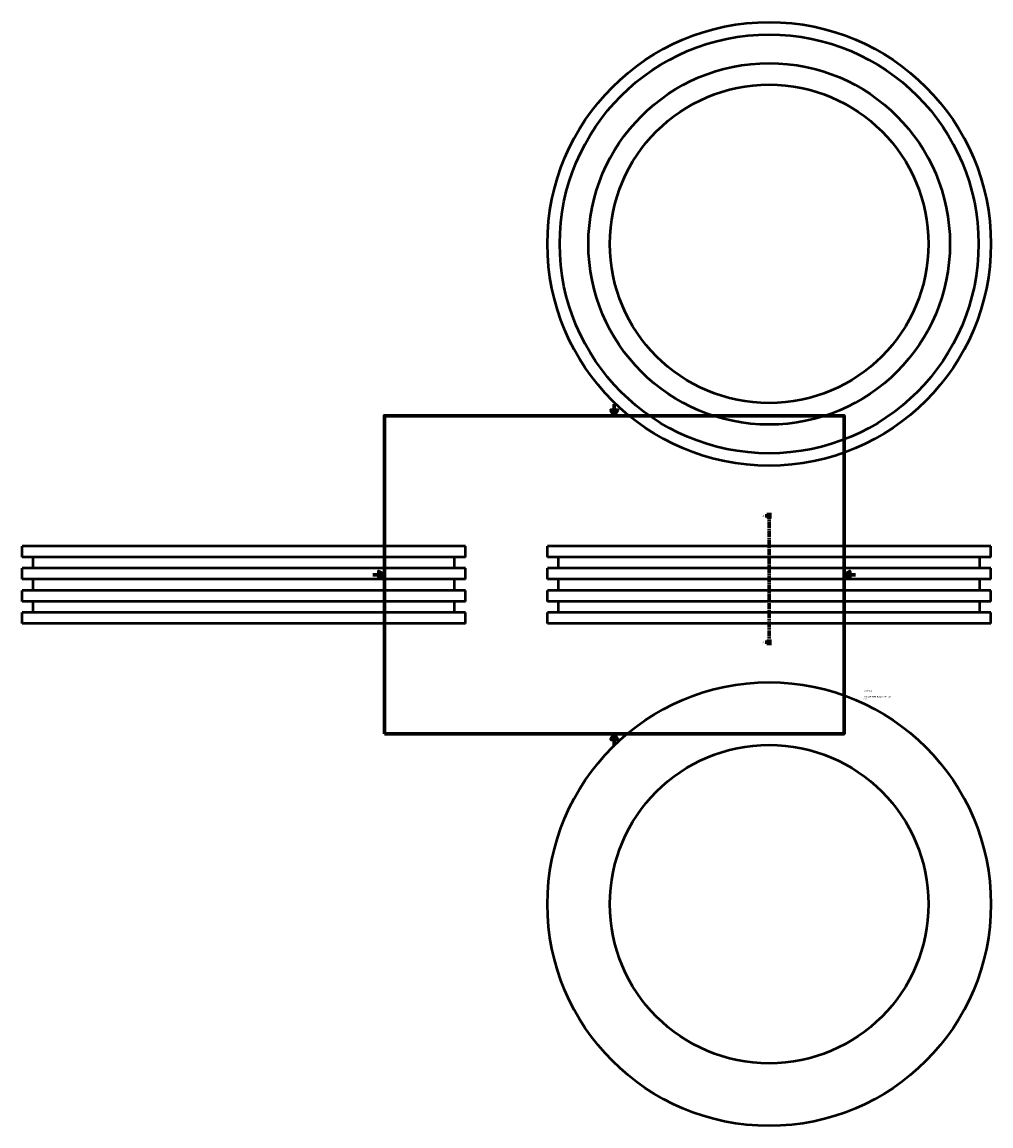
# Model space of a CAD drawing. Header units: millimetres. Extents: x -612 to 2060, y -663 to 1260.
# Tile 1 of 4: x -612 to 1077, y -663 to 1260. Entities that reach past the tile are written whole.
import ezdxf

# ---------------------------------------------------------------- set-up
doc = ezdxf.new("R2010")
doc.units = ezdxf.units.MM
doc.linetypes.add('CHAIN', pattern=[0.3543, 0.2362, -0.0295, 0.0591, -0.0295])
for name, color, linetype, lineweight in [('Border (ISO)', 7, 'Continuous', 70), ('Section Line (ISO)', 7, 'CHAIN', 70), ('Title (ISO)', 7, 'Continuous', 50), ('Visible (ISO)', 7, 'Continuous', 50)]:
    doc.layers.add(name, color=color, linetype=linetype, lineweight=lineweight)
doc.styles.add('Label Text (ISO)', font='tahoma.ttf')
doc.styles.add('Note Text (ISO)', font='tahoma.ttf')

# ---------------------------------------------------------------- blocks, each defined once
blk = doc.blocks.new('Borders Default Border')
at = {"layer": 'Border (ISO)'}
for p, q in [((70.1, 574), (70.1, 576.9)), ((140.2, 574), (140.2, 576.9)), ((210.2, 574), (210.2, 576.9)), ((280.3, 574), (280.3, 576.9)), ((350.4, 574), (350.4, 576.9)), ((490.6, 574), (490.6, 576.9)), ((560.7, 574), (560.7, 576.9)), ((630.8, 574), (630.8, 576.9)), ((700.8, 574), (700.8, 576.9)), ((770.9, 574), (770.9, 576.9)), ((20, 519.7), (17.1, 519.7)), ((821, 519.7), (823.9, 519.7)), ((20, 445.5), (17.1, 445.5)), ((821, 445.5), (823.9, 445.5)), ((20, 371.2), (17.1, 371.2)), ((821, 371.2), (823.9, 371.2)), ((20, 222.7), (17.1, 222.7)), ((821, 222.7), (823.9, 222.7)), ((20, 148.5), (17.1, 148.5)), ((821, 148.5), (823.9, 148.5)), ((20, 74.3), (17.1, 74.3)), ((821, 74.3), (823.9, 74.3)), ((70.1, 20), (70.1, 17.1)), ((140.2, 20), (140.2, 17.1)), ((210.2, 20), (210.2, 17.1)), ((280.3, 20), (280.3, 17.1)), ((350.4, 20), (350.4, 17.1)), ((490.6, 20), (490.6, 17.1)), ((560.7, 20), (560.7, 17.1)), ((630.8, 20), (630.8, 17.1)), ((700.8, 20), (700.8, 17.1)), ((770.9, 20), (770.9, 17.1))]:
    blk.add_line(p, q, dxfattribs=at)
at = {"layer": 'Border (ISO)', "flags": 128}
for points in [[(420.5, 594), (420.5, 574), (414.7, 584), (426.3, 584), (420.5, 574)], [(20, 20), (20, 574), (821, 574), (821, 20), (20, 20)], [(0, 297), (20, 297), (10, 302.8), (10, 291.2), (20, 297)], [(841, 297), (821, 297), (831, 302.8), (831, 291.2), (821, 297)], [(420.5, 0), (420.5, 20), (414.7, 10), (426.3, 10), (420.5, 20)]]:
    blk.add_lwpolyline(points, dxfattribs=at)
at = {"layer": 'Border (ISO)', "color": 232, "true_color": 0xca0064, "char_height": 2.5, "attachment_point": 7, "style": 'Note Text (ISO)'}
for s, insert in [('1', (34.5, 574.4)), ('2', (104.4, 574.4)), ('3', (174.4, 574.3)), ('4', (244.4, 574.4)), ('5', (314.6, 574.3)), ('6', (384.7, 574.3)), ('7', (454.8, 574.4)), ('8', (524.8, 574.3)), ('9', (594.9, 574.4)), ('10', (664.3, 574.3)), ('11', (734.4, 574.4)), ('12', (804.5, 574.4)), ('A', (17.3, 555.6)), ('A', (821.6, 555.6)), ('B', (17.6, 481.4)), ('B', (821.9, 481.4)), ('C', (17.4, 407.1)), ('C', (821.7, 407.1)), ('D', (17.4, 332.9)), ('D', (821.7, 332.9)), ('E', (17.6, 258.6)), ('E', (821.9, 258.6)), ('F', (17.7, 184.4)), ('F', (822, 184.4)), ('G', (17.3, 110.1)), ('G', (821.6, 110.1)), ('H', (17.4, 35.9)), ('H', (821.7, 35.9)), ('1', (34.5, 17.1)), ('2', (104.4, 17.1)), ('3', (174.4, 17)), ('4', (244.4, 17.1)), ('5', (314.6, 17)), ('6', (384.7, 17)), ('7', (454.8, 17.1)), ('8', (524.8, 17)), ('9', (594.9, 17.1)), ('10', (664.3, 17)), ('11', (734.4, 17.1)), ('12', (804.5, 17.1))]:
    blk.add_mtext(s, dxfattribs=dict(at, insert=insert))
blk = doc.blocks.new('Title Blocks ISO')
at = {"layer": 'Title (ISO)', "color": 232, "true_color": 0xca0064, "style": 'Note Text (ISO)'}
for tag, p in [('DESCRIPTION_001', (33.8, 63.4)), ('DESCRIPTION_002', (33.9, 59.2)), ('PART_NUMBER_001', (34.1, 73.1))]:
    blk.add_attdef(tag, p, '', height=2.5, dxfattribs=at)
blk = doc.blocks.new('2dTransSection0')
at = {"layer": 'Section Line (ISO)', "linetype": 'CHAIN', "ltscale": 44.45982}
blk.add_line((690.5, 404.8), (690.5, 174.2), dxfattribs=at)
at = {"layer": 'Section Line (ISO)', "linetype": 'Continuous', "lineweight": 140}
for p, q in [((690.5, 404.8), (690.5, 394.7)), ((690.5, 184.3), (690.5, 174.2))]:
    blk.add_line(p, q, dxfattribs=at)
at = {"layer": 'Section Line (ISO)', "linetype": 'Continuous'}
for p, q in [((683.4, 399.8), (688, 399.8)), ((690.5, 399.8), (688, 400.3)), ((688, 400.3), (688, 399.3)), ((688, 399.8), (690.5, 399.8)), ((688, 399.3), (690.5, 399.8)), ((683.4, 179.2), (688, 179.2)), ((690.5, 179.2), (688, 179.7)), ((688, 179.7), (688, 178.7)), ((688, 179.2), (690.5, 179.2)), ((688, 178.7), (690.5, 179.2))]:
    blk.add_line(p, q, dxfattribs=at)
at = {"layer": 'Section Line (ISO)', "linetype": 'Continuous', "flags": 128}
for points in [[(688, 399.3), (690.5, 399.8), (688, 400.3), (688, 399.3)], [(688, 178.7), (690.5, 179.2), (688, 179.7), (688, 178.7)]]:
    blk.add_lwpolyline(points, dxfattribs=at)
at = {"layer": 'Section Line (ISO)'}
for points in [[(688, 399.3), (690.5, 399.8), (688, 400.3), (688, 399.3)], [(688, 178.7), (690.5, 179.2), (688, 179.7), (688, 178.7)]]:
    blk.add_solid(points, dxfattribs=at)
at = {"layer": 'Section Line (ISO)', "char_height": 3.5, "attachment_point": 7, "style": 'Label Text (ISO)'}
for insert in [(679.1, 398), (679.1, 177.5)]:
    blk.add_mtext('A', dxfattribs=dict(at, insert=insert))

msp = doc.modelspace()

# ---------------------------------------------------------------- linework, layer by layer
at = {"layer": 'Visible (ISO)'}
for p, q in [((161.459, 346.927), (-611.541, 346.927)), ((-611.541, 327.642), (-611.541, 346.927)), ((161.459, 327.642), (161.459, 346.927)), ((1077.031, 346.927), (304.031, 346.927)), ((304.031, 327.642), (304.031, 346.927)), ((1077.031, 327.642), (1077.031, 346.927)), ((161.459, 327.642), (-611.541, 327.642)), ((-592.216, 308.356), (-592.216, 327.642)), ((142.134, 308.356), (142.134, 327.642)), ((1077.031, 327.642), (304.031, 327.642)), ((323.356, 308.356), (323.356, 327.642)), ((1057.706, 308.356), (1057.706, 327.642)), ((161.459, 308.356), (-611.541, 308.356)), ((-611.541, 289.07), (-611.541, 308.356)), ((161.459, 289.07), (161.459, 308.356)), ((1077.031, 308.356), (304.031, 308.356)), ((304.031, 289.07), (304.031, 308.356)), ((1077.031, 289.07), (1077.031, 308.356)), ((161.459, 289.07), (-611.541, 289.07)), ((-592.216, 269.785), (-592.216, 289.07)), ((142.134, 269.785), (142.134, 289.07)), ((1077.031, 289.07), (304.031, 289.07)), ((323.356, 269.785), (323.356, 289.07)), ((1057.706, 269.785), (1057.706, 289.07)), ((161.459, 269.785), (-611.541, 269.785)), ((-611.541, 250.499), (-611.541, 269.785)), ((161.459, 250.499), (161.459, 269.785)), ((1077.031, 269.785), (304.031, 269.785)), ((304.031, 250.499), (304.031, 269.785)), ((1077.031, 250.499), (1077.031, 269.785)), ((161.459, 250.499), (-611.541, 250.499)), ((-592.216, 231.213), (-592.216, 250.499)), ((142.134, 231.213), (142.134, 250.499)), ((1077.031, 250.499), (304.031, 250.499)), ((323.356, 231.213), (323.356, 250.499)), ((1057.706, 231.213), (1057.706, 250.499)), ((161.459, 231.213), (-611.541, 231.213)), ((-611.541, 211.927), (-611.541, 231.213)), ((161.459, 211.927), (161.459, 231.213)), ((1077.031, 231.213), (304.031, 231.213)), ((304.031, 211.927), (304.031, 231.213)), ((1077.031, 211.927), (1077.031, 231.213)), ((161.459, 211.927), (-611.541, 211.927)), ((1077.031, 211.927), (304.031, 211.927))]:
    msp.add_line(p, q, dxfattribs=at)
for centre, radius in [((690.531, 873.482), 386.5), ((690.531, 873.482), 365), ((690.531, 873.482), 315), ((690.531, 873.482), 277.5), ((690.531, -276.971), 386.5), ((690.531, -276.971), 277.5)]:
    msp.add_circle(centre, radius, dxfattribs=at)

# ---------------------------------------------------------------- block references
msp.add_blockref('Borders Default Border', (0, 0))
msp.add_blockref('Title Blocks ISO', (821, 20)).add_auto_attribs({'PART_NUMBER_001': '37020630', 'DESCRIPTION_001': 'PLASSON MAN HOLE ADAPTOR', 'DESCRIPTION_002': '630'})
at = {"layer": 'Section Line (ISO)'}
msp.add_blockref('2dTransSection0', (0, 0), dxfattribs=at)

doc.saveas('drawing.dxf')
